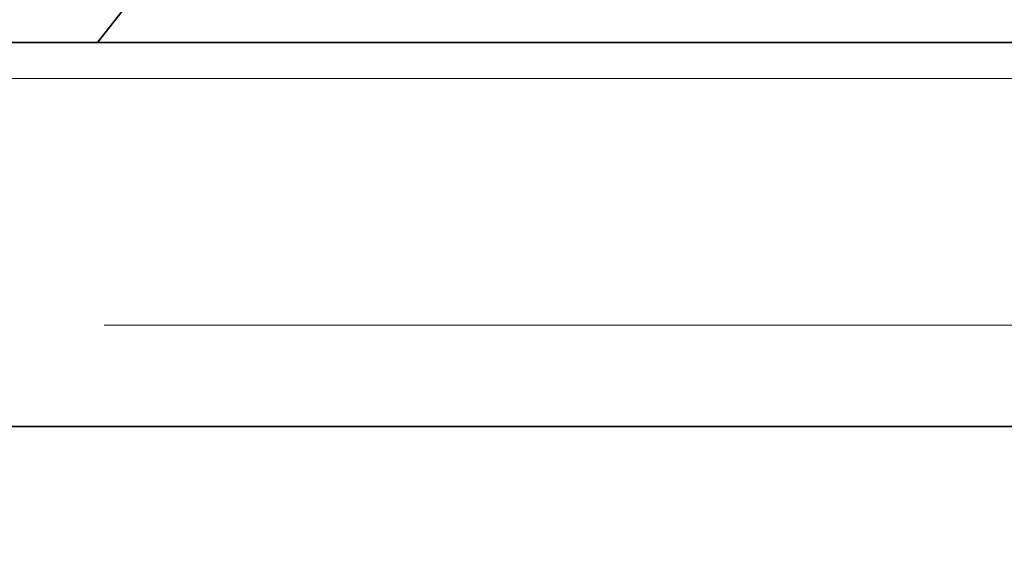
# Model space of a CAD drawing. Header units: millimetres. Extents: x 42175 to 97175, y 10092 to 468192.
# Tile 27 of 235: x 61908 to 61936, y 25841 to 25856. Entities that reach past the tile are written whole.
import ezdxf

# ---------------------------------------------------------------- set-up
doc = ezdxf.new("R2010")
doc.units = ezdxf.units.MM
doc.header["$XCLIPFRAME"] = 2
doc.linetypes.add('DASHED', pattern=[0.75, 0.5, -0.25])
for name, color, linetype in [('AHU03-3-68634OBJ', 8, 'Continuous'), ('EC-MTR_250-0_7OBJ', 8, 'Continuous'), ('FLUID-Wy2', 8, 'Continuous')]:
    doc.layers.add(name, color=color, linetype=linetype)
picture_1 = doc.add_image_def('image1.bmp', size_in_pixel=(951, 911))

msp = doc.modelspace()

# ---------------------------------------------------------------- linework, layer by layer
at = {"layer": 'AHU03-3-68634OBJ', "color": 8, "linetype": 'Continuous', "lineweight": 35, "ltscale": 100}
for p, q in [((62117.777, 25855.602), (61850.777, 25855.602)), ((62117.777, 25844.602), (61850.777, 25844.602))]:
    msp.add_line(p, q, dxfattribs=at)
at = {"layer": 'EC-MTR_250-0_7OBJ', "color": 8, "linetype": 'Continuous', "lineweight": 35, "ltscale": 100}
msp.add_line((61910.777, 25856.902), (61909.761, 25855.602), dxfattribs=at)
at = {"layer": 'FLUID-Wy2', "color": 8, "linetype": 'Continuous', "lineweight": 18, "ltscale": 100}
for p, q in [((61459.948, 25854.572), (63459.948, 25854.572)), ((63459.948, 25854.572), (61459.948, 25854.572))]:
    msp.add_line(p, q, dxfattribs=at)
at = {"layer": 'FLUID-Wy2', "color": 8, "linetype": 'DASHED', "lineweight": 18, "ltscale": 100}
msp.add_line((63459.948, 25847.501), (61459.948, 25847.501), dxfattribs=at)

# ---------------------------------------------------------------- pictures from other files: only their frames are drawn
at = {"color": 8, "lineweight": 13}
image = msp.add_image(picture_1, insert=(61504.134, 26425.821), size_in_units=(1986.021, 1904.625), rotation=-90, dxfattribs=at)
image.set_boundary_path([(-0.5, -0.5), (950.5, 910.5)])

doc.saveas('drawing.dxf')
